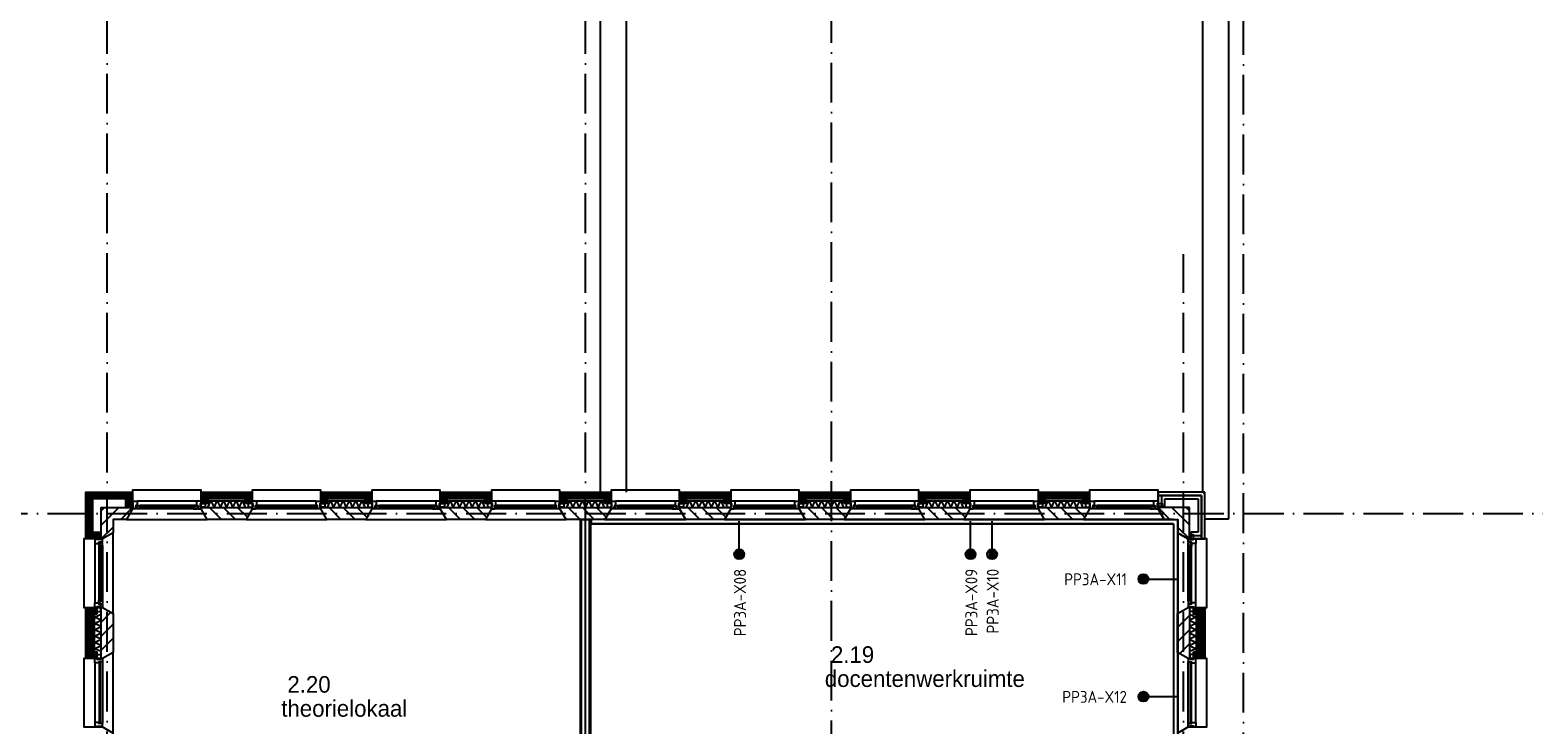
# Model space of a CAD drawing. Header units: millimetres. Extents: x 50250 to 324922, y 191 to 84291.
# Tile 12 of 44: x 122547 to 145176, y 54678 to 65138. Entities that reach past the tile are written whole.
import ezdxf
from ezdxf.enums import TextEntityAlignment as Align

# ---------------------------------------------------------------- set-up
doc = ezdxf.new("R2010")
doc.units = ezdxf.units.MM
doc.header["$LTSCALE"] = 100
doc.linetypes.add('B-SL0', pattern=[100000000.0, 0, -100000000.0])
doc.linetypes.add('DASHDOT', pattern=[9, 6, -1.5, 0, -1.5])
doc.layers.get('0').update_dxf_attribs({"linetype": 'CONTINUOUS'})
for name, color, linetype in [('AL$7----_STRAMIEN', 1, 'DASHDOT'), ('AL21----_BUITENWAND', 4, 'CONTINUOUS'), ('AL21K---_ISOLATIE', 1, 'CONTINUOUS'), ('AL22----_BINNENWAND', 7, 'CONTINUOUS'), ('AL27----_DAKEN', 7, 'CONTINUOUS'), ('AL28----_KONSTRUKTIE', 3, 'CONTINUOUS'), ('AL31----_BUITENKOZ', 7, 'CONTINUOUS'), ('ALL-----_REFLIJNEN', 8, 'CONTINUOUS'), ('ALXA3---_VOLZWART', 14, 'CONTINUOUS'), ('ALXAB---_PREFABBETON', 1, 'CONTINUOUS'), ('BOUW', 8, 'CONTINUOUS'), ('EB6441--_ATTRIB', 2, 'CONTINUOUS'), ('EL6441--_DATACOM', 3, 'CONTINUOUS'), ('WANDGOTEN', 3, 'CONTINUOUS')]:
    doc.layers.add(name, color=color, linetype=linetype)
doc.styles.add('1_8', font='ISO', dxfattribs={"height": 1.8})
doc.styles.add('2_0', font='iso', dxfattribs={"height": 200})
doc.styles.add('BURO-025', font='BUROFONT.shx', dxfattribs={"height": 250})
doc.styles.get("Standard").update_dxf_attribs({"font": 'iso.shx'})

# ---------------------------------------------------------------- blocks, each defined once
blk = doc.blocks.new('ES4X2')
for p, q in [((-0.45, 1.4), (-0.45, 2.6)), ((-0.15, 1.27), (-0.15, 2.73)), ((0.15, 1.27), (0.15, 2.73)), ((0.45, 1.4), (0.45, 2.6)), ((0, 1.25), (0, -3))]:
    blk.add_line(p, q)
blk.add_circle((0, 2), 0.75)
at = {"style": '1_8', "flags": 8}
for tag, p in [('NUMMER', (1.25, 3.5)), ('CODE', (-1.25, 3.5))]:
    blk.add_attdef(tag, text='', height=1.8, rotation=90, dxfattribs=at).set_placement(p, align=Align.MIDDLE_LEFT)
blk.add_attdef('M_CODE', text='', height=1.8, dxfattribs=at).set_placement((0, 0), align=Align.MIDDLE_CENTER)
blk = doc.blocks.new('EH100000')
at = {"linetype": 'ByBlock'}
for p, q in [((1, 0.5), (0, 0.5)), ((1, 0.5, 1), (0, 0.5, 1)), ((0, -0.5, 1), (1, -0.5, 1)), ((1, -0.5), (0, -0.5))]:
    blk.add_line(p, q, dxfattribs=at)
at = {"linetype": 'ByBlock', "invisible_edges": 15}
for points in [[(1, -0.5), (0, -0.5), (0, 0.5), (1, 0.5)], [(0, 0.5), (1, 0.5), (1, 0.5, 1), (0, 0.5, 1)], [(0, -0.5, 1), (1, -0.5, 1), (1, -0.5), (0, -0.5)]]:
    blk.add_3dface(points, dxfattribs=at)
at = {"linetype": 'ByBlock', "style": '2_0', "flags": 8}
blk.add_attdef('FUNCTIE', text='', height=0.5, dxfattribs=at).set_placement((0.5, 0), align=Align.MIDDLE)
at = {"linetype": 'ByBlock', "flags": 9}
blk.add_attdef('SCHOT', text='', height=0.5, dxfattribs=at).set_placement((0.5, 0), align=Align.MIDDLE)
blk = doc.blocks.new('EH100005')
blk.add_lwpolyline([(-1, -0.5), (0, -0.5), (0, 0.5), (-1, 0.5)])
at = {"style": '2_0', "flags": 9}
blk.add_attdef('HULPSTUK', text='', height=0.5, dxfattribs=at).set_placement((0, 0), align=Align.MIDDLE)
blk = doc.blocks.new('WG2BB13')
at = {"linetype": 'B-SL0'}
for p, q in [((32.5, 32.5), (-32.5, 32.5)), ((32.5, -32.5), (32.5, 32.5))]:
    blk.add_line(p, q, dxfattribs=at)
at = {"linetype": 'ByBlock'}
for points in [[(32.5, -32.5), (-32.5, -32.5), (-32.5, -32.5), (-32.5, 32.5)], [(32.5, 32.5), (32.5, 32.5), (32.5, 32.5), (32.5, 32.5)]]:
    blk.add_lwpolyline(points, dxfattribs=at)
at = {"flags": 3}
blk.add_attdef('HULPSTUK', (0, 0), '', height=1, rotation=180, dxfattribs=at)

msp = doc.modelspace()

# ---------------------------------------------------------------- hatches: boundary and pattern name
at = {"layer": 'ALXAB---_PREFABBETON'}
h = msp.add_hatch(dxfattribs=at)
h.set_pattern_fill('PREFBET', color=8, style=0)
h.set_pattern_definition([(45, (108987.45, -2.69), (-106.066, 106.066), [])])
h.paths.add_polyline_path([(123635, 57478), (123615, 57478), (123615, 57953), (124090, 57953), (124090, 57933), (123998, 57773), (123795, 57773), (123795, 57571)])
h = msp.add_hatch(dxfattribs=at)
h.set_pattern_fill('PREFBET', color=8, angle=-90, style=0)
h.set_pattern_definition([(315, (125212.5, 57773.4), (106.066, 106.066), [])])
h.paths.add_polyline_path([(125890, 57953), (125890, 57933), (125798, 57773), (125213, 57773), (125120, 57933), (125120, 57953)])
h = msp.add_hatch(dxfattribs=at)
h.set_pattern_fill('PREFBET', color=8, angle=-90, style=0)
h.set_pattern_definition([(315, (127012.5, 57773.4), (106.066, 106.066), [])])
h.paths.add_polyline_path([(127690, 57953), (127690, 57933), (127598, 57773), (127013, 57773), (126920, 57933), (126920, 57953)])
h = msp.add_hatch(dxfattribs=at)
h.set_pattern_fill('PREFBET', color=8, angle=-90, style=0)
h.set_pattern_definition([(315, (128812.5, 57773.4), (106.066, 106.066), [])])
h.paths.add_polyline_path([(129490, 57953), (129490, 57933), (129398, 57773), (128813, 57773), (128720, 57933), (128720, 57953)])
h = msp.add_hatch(dxfattribs=at)
h.set_pattern_fill('PREFBET', color=8, angle=-90, style=0)
h.set_pattern_definition([(315, (130612.5, 57773.4), (106.066, 106.066), [])])
h.paths.add_polyline_path([(131290, 57953), (131290, 57933), (131198, 57773), (130613, 57773), (130520, 57933), (130520, 57953)])
h = msp.add_hatch(dxfattribs=at)
h.set_pattern_fill('PREFBET', color=8, angle=-90, style=0)
h.set_pattern_definition([(315, (132412.5, 57773.4), (106.066, 106.066), [])])
h.paths.add_polyline_path([(133090, 57953), (133090, 57933), (132998, 57773), (132413, 57773), (132320, 57933), (132320, 57953)])
h = msp.add_hatch(dxfattribs=at)
h.set_pattern_fill('PREFBET', color=8, angle=-90, style=0)
h.set_pattern_definition([(315, (134212.5, 57773.4), (106.066, 106.066), [])])
h.paths.add_polyline_path([(134890, 57953), (134890, 57933), (134798, 57773), (134213, 57773), (134120, 57933), (134120, 57953)])
h = msp.add_hatch(dxfattribs=at)
h.set_pattern_fill('PREFBET', color=8, angle=-90, style=0)
h.set_pattern_definition([(315, (136012.5, 57773.4), (106.066, 106.066), [])])
h.paths.add_polyline_path([(136690, 57953), (136690, 57933), (136598, 57773), (136013, 57773), (135920, 57933), (135920, 57953)])
h = msp.add_hatch(dxfattribs=at)
h.set_pattern_fill('PREFBET', color=8, angle=-90, style=0)
h.set_pattern_definition([(315, (137812.5, 57773.4), (106.066, 106.066), [])])
h.paths.add_polyline_path([(138490, 57953), (138490, 57933), (138398, 57773), (137813, 57773), (137720, 57933), (137720, 57953)])
h = msp.add_hatch(dxfattribs=at)
h.set_pattern_fill('PREFBET', color=8, style=0)
h.set_pattern_definition([(135, (154622.8, -2.69), (106.066, 106.066), [])])
h.paths.add_polyline_path([(139975, 57478), (139995, 57478), (139995, 57953), (139520, 57953), (139520, 57933), (139613, 57773), (139815, 57773), (139815, 57571)])
h = msp.add_hatch(dxfattribs=at)
h.set_pattern_fill('PREFBET', color=8, style=0)
h.set_pattern_definition([(45, (123795.13, 55770.77), (-106.066, 106.066), [])])
h.paths.add_polyline_path([(123615, 56448), (123635, 56448), (123795, 56356), (123795, 55771), (123635, 55678), (123615, 55678)])
h = msp.add_hatch(dxfattribs=at)
h.set_pattern_fill('PREFBET', color=8, angle=180, style=0)
h.set_pattern_definition([(225, (139815.13, 56356.02), (106.066, -106.066), [])])
h.paths.add_polyline_path([(139995, 55678), (139975, 55678), (139815, 55771), (139815, 56356), (139975, 56448), (139995, 56448)])
at = {"layer": 'WANDGOTEN'}
h = msp.add_hatch(dxfattribs=at)
h.set_pattern_fill('LINE,N', color=1, scale=20, angle=45, style=0)
h.set_pattern_definition([(45, (130989.83, 57736.23), (-44.9013, 44.9013), [])])
edge = h.paths.add_edge_path()
edge.add_line((130990, 57704), (139754, 57704))
edge = h.paths.add_edge_path()
edge.add_line((139754, 57704), (139754, 57769))
edge = h.paths.add_edge_path()
edge.add_line((139754, 57769), (130990, 57769))
edge = h.paths.add_edge_path()
edge.add_line((130990, 57769), (130990, 57704))
h = msp.add_hatch(dxfattribs=at)
h.set_pattern_fill('LINE,N', color=1, scale=20, angle=225, style=0)
h.set_pattern_definition([(225, (139786.33, 53428.73), (44.9013, -44.9013), [])])
edge = h.paths.add_edge_path()
edge.add_line((139819, 53429), (139819, 57704))
edge = h.paths.add_edge_path()
edge.add_line((139819, 57704), (139754, 57704))
edge = h.paths.add_edge_path()
edge.add_line((139754, 57704), (139754, 53429))
edge = h.paths.add_edge_path()
edge.add_line((139754, 53429), (139819, 53429))

# ---------------------------------------------------------------- linework, layer by layer
at = {"layer": 'AL$7----_STRAMIEN', "color": 1}
msp.add_line((89505, 57863), (239410, 57863), dxfattribs=at)
for points in [[(123705, 7175), (123705, 76516)], [(130905, 7175), (130905, 76516)], [(134605, 23542), (134605, 76516)], [(140805, 38663), (140805, 76516)], [(139905, 7175), (139905, 61763)]]:
    msp.add_lwpolyline(points, dxfattribs=at)
at = {"layer": 'AL21----_BUITENWAND', "color": 8}
for p, q in [((139520, 58183), (139520, 57973)), ((140225, 58183), (139520, 58183)), ((140225, 57478), (140225, 58183)), ((139520, 57973), (139620, 57973)), ((139620, 58083), (140125, 58083)), ((139620, 57973), (139620, 58083)), ((140125, 58083), (140125, 57578)), ((140015, 57578), (140015, 57478)), ((140125, 57578), (140015, 57578)), ((140015, 57478), (140225, 57478))]:
    msp.add_line(p, q, dxfattribs=at)
for points in [[(123595, 57478), (123385, 57478), (123385, 58183), (124090, 58183), (124090, 57973), (123990, 57973), (123990, 58083), (123485, 58083), (123485, 57578), (123595, 57578)], [(125790, 58014), (125790, 58083), (125220, 58083), (125220, 58014), (125120, 58014), (125120, 58183), (125890, 58183), (125890, 58014)], [(127590, 58014), (127590, 58083), (127020, 58083), (127020, 58014), (126920, 58014), (126920, 58183), (127690, 58183), (127690, 58014)], [(129390, 58014), (129390, 58083), (128820, 58083), (128820, 58014), (128720, 58014), (128720, 58183), (129490, 58183), (129490, 58014)], [(131190, 58014), (131190, 58083), (130620, 58083), (130620, 58014), (130520, 58014), (130520, 58183), (131290, 58183), (131290, 58014)], [(132990, 58014), (132990, 58083), (132420, 58083), (132420, 58014), (132320, 58014), (132320, 58183), (133090, 58183), (133090, 58014)], [(134790, 58014), (134790, 58083), (134220, 58083), (134220, 58014), (134120, 58014), (134120, 58183), (134890, 58183), (134890, 58014)], [(136590, 58014), (136590, 58083), (136020, 58083), (136020, 58014), (135920, 58014), (135920, 58183), (136690, 58183), (136690, 58014)], [(138390, 58014), (138390, 58083), (137820, 58083), (137820, 58014), (137720, 58014), (137720, 58183), (138490, 58183), (138490, 58014)], [(123554, 56348), (123485, 56348), (123485, 55778), (123554, 55778), (123554, 55678), (123385, 55678), (123385, 56448), (123554, 56448)], [(140056, 55778), (140125, 55778), (140125, 56348), (140056, 56348), (140056, 56448), (140225, 56448), (140225, 55678), (140056, 55678)]]:
    msp.add_lwpolyline(points, close=True, dxfattribs=at)
at = {"layer": 'AL21K---_ISOLATIE', "color": 8, "linetype": 'Continuous'}
for points in [[(125220, 58053), (125790, 58053)], [(125220, 57953), (125790, 57953)], [(125224, 57953), (125268, 58053), (125315, 57953), (125363, 58053), (125410, 57953), (125458, 58053), (125505, 57953), (125553, 58053), (125600, 57953), (125648, 58053), (125695, 57953), (125743, 58053), (125786, 57953)], [(127020, 58053), (127590, 58053)], [(127020, 57953), (127590, 57953)], [(127024, 57953), (127068, 58053), (127115, 57953), (127163, 58053), (127210, 57953), (127258, 58053), (127305, 57953), (127353, 58053), (127400, 57953), (127448, 58053), (127495, 57953), (127543, 58053), (127586, 57953)], [(128820, 58053), (129390, 58053)], [(128820, 57953), (129390, 57953)], [(128824, 57953), (128868, 58053), (128915, 57953), (128963, 58053), (129010, 57953), (129058, 58053), (129105, 57953), (129153, 58053), (129200, 57953), (129248, 58053), (129295, 57953), (129343, 58053), (129386, 57953)], [(130620, 58053), (131190, 58053)], [(130620, 57953), (131190, 57953)], [(130624, 57953), (130668, 58053), (130715, 57953), (130763, 58053), (130810, 57953), (130858, 58053), (130905, 57953), (130953, 58053), (131000, 57953), (131048, 58053), (131095, 57953), (131143, 58053), (131186, 57953)], [(132420, 58053), (132990, 58053)], [(132420, 57953), (132990, 57953)], [(132424, 57953), (132468, 58053), (132515, 57953), (132563, 58053), (132610, 57953), (132658, 58053), (132705, 57953), (132753, 58053), (132800, 57953), (132848, 58053), (132895, 57953), (132943, 58053), (132986, 57953)], [(134220, 58053), (134790, 58053)], [(134220, 57953), (134790, 57953)], [(134224, 57953), (134268, 58053), (134315, 57953), (134363, 58053), (134410, 57953), (134458, 58053), (134505, 57953), (134553, 58053), (134600, 57953), (134648, 58053), (134695, 57953), (134743, 58053), (134786, 57953)], [(136020, 58053), (136590, 58053)], [(136020, 57953), (136590, 57953)], [(136024, 57953), (136068, 58053), (136115, 57953), (136163, 58053), (136210, 57953), (136258, 58053), (136305, 57953), (136353, 58053), (136400, 57953), (136448, 58053), (136495, 57953), (136543, 58053), (136586, 57953)], [(137820, 58053), (138390, 58053)], [(137820, 57953), (138390, 57953)], [(137824, 57953), (137868, 58053), (137915, 57953), (137963, 58053), (138010, 57953), (138058, 58053), (138105, 57953), (138153, 58053), (138200, 57953), (138248, 58053), (138295, 57953), (138343, 58053), (138386, 57953)], [(123515, 55778), (123515, 56348)], [(123615, 55778), (123615, 56348)], [(139995, 56348), (139995, 55778)], [(140095, 56348), (140095, 55778)], [(123615, 55783), (123515, 55826), (123615, 55873), (123515, 55921), (123615, 55968), (123515, 56016), (123615, 56063), (123515, 56111), (123615, 56158), (123515, 56206), (123615, 56253), (123515, 56301), (123615, 56344)], [(139995, 56344), (140095, 56301), (139995, 56253), (140095, 56206), (139995, 56158), (140095, 56111), (139995, 56063), (140095, 56016), (139995, 55968), (140095, 55921), (139995, 55873), (140095, 55826), (139995, 55783)]]:
    msp.add_lwpolyline(points, dxfattribs=at)
at = {"layer": 'AL22----_BINNENWAND', "color": 8}
for p, q in [((130830, 53258), (130830, 57773)), ((130830, 57773), (130980, 57773)), ((130980, 57773), (130980, 53408))]:
    msp.add_line(p, q, dxfattribs=at)
at = {"layer": 'AL22----_BINNENWAND', "color": 8, "linetype": 'Continuous'}
for p, q in [((130845, 53273), (130845, 57773)), ((130965, 53393), (130965, 57773))]:
    msp.add_line(p, q, dxfattribs=at)
at = {"layer": 'AL27----_DAKEN', "color": 8}
for p, q in [((131515, 75873), (131515, 58183)), ((140195, 58173), (140195, 75873)), ((131125, 75483), (131125, 58183)), ((140585, 57783), (140585, 75483)), ((140215, 58173), (140195, 58173)), ((140215, 57783), (140585, 57783))]:
    msp.add_line(p, q, dxfattribs=at)
at = {"layer": 'AL28----_KONSTRUKTIE', "color": 8, "linetype": 'Continuous'}
for p, q in [((139520, 57953), (139520, 57933)), ((139995, 57953), (139520, 57953)), ((139520, 57933), (139613, 57773)), ((139995, 57478), (139995, 57953)), ((139613, 57773), (139815, 57773)), ((139815, 57773), (139815, 57571)), ((139815, 57571), (139975, 57478)), ((139975, 57478), (139995, 57478))]:
    msp.add_line(p, q, dxfattribs=at)
msp.add_lwpolyline([(123635, 57478), (123615, 57478), (123615, 57953), (124090, 57953), (124090, 57933), (123998, 57773), (123795, 57773), (123795, 57571)], close=True, dxfattribs=at)
at = {"layer": 'AL28----_KONSTRUKTIE', "color": 8}
for points in [[(125890, 57953), (125890, 57933), (125798, 57773), (125213, 57773), (125120, 57933), (125120, 57953)], [(127690, 57953), (127690, 57933), (127598, 57773), (127013, 57773), (126920, 57933), (126920, 57953)], [(129490, 57953), (129490, 57933), (129398, 57773), (128813, 57773), (128720, 57933), (128720, 57953)], [(131290, 57953), (131290, 57933), (131198, 57773), (130613, 57773), (130520, 57933), (130520, 57953)], [(133090, 57953), (133090, 57933), (132998, 57773), (132413, 57773), (132320, 57933), (132320, 57953)], [(134890, 57953), (134890, 57933), (134798, 57773), (134213, 57773), (134120, 57933), (134120, 57953)], [(136690, 57953), (136690, 57933), (136598, 57773), (136013, 57773), (135920, 57933), (135920, 57953)], [(138490, 57953), (138490, 57933), (138398, 57773), (137813, 57773), (137720, 57933), (137720, 57953)], [(123615, 56448), (123635, 56448), (123795, 56356), (123795, 55771), (123635, 55678), (123615, 55678)], [(139995, 55678), (139975, 55678), (139815, 55771), (139815, 56356), (139975, 56448), (139995, 56448)]]:
    msp.add_lwpolyline(points, close=True, dxfattribs=at)
at = {"layer": 'AL31----_BUITENKOZ', "color": 8}
for points in [[(124090, 57933), (123998, 57773), (125213, 57773), (125120, 57933), (125120, 58213), (124090, 58213)], [(125890, 57933), (125798, 57773), (127013, 57773), (126920, 57933), (126920, 58213), (125890, 58213)], [(127690, 57933), (127598, 57773), (128813, 57773), (128720, 57933), (128720, 58213), (127690, 58213)], [(129490, 57933), (129398, 57773), (130613, 57773), (130520, 57933), (130520, 58213), (129490, 58213)], [(131290, 57933), (131198, 57773), (132413, 57773), (132320, 57933), (132320, 58213), (131290, 58213)], [(133090, 57933), (132998, 57773), (134213, 57773), (134120, 57933), (134120, 58213), (133090, 58213)], [(134890, 57933), (134798, 57773), (136013, 57773), (135920, 57933), (135920, 58213), (134890, 58213)], [(136690, 57933), (136598, 57773), (137813, 57773), (137720, 57933), (137720, 58213), (136690, 58213)], [(138490, 57933), (138398, 57773), (139613, 57773), (139520, 57933), (139520, 58213), (138490, 58213)], [(124100, 57958), (124100, 58014), (124029, 58014), (124029, 57958)], [(124090, 57933), (124090, 57958), (124100, 57958), (124100, 58014), (124090, 58014), (124090, 58047), (124157, 58047), (124157, 57984), (124140, 57984), (124140, 57969), (124134, 57969), (124134, 57933)], [(124147, 57930), (124144, 57935), (124137, 57935), (124137, 57964), (124160, 57964), (124160, 57969), (124152, 57969), (124152, 57984), (124157, 57984), (124204, 57984), (124206, 57971), (124189, 57971), (124189, 57930)], [(124189, 57933), (124189, 57946), (124206, 57946), (124206, 57933)], [(125063, 57930), (125066, 57935), (125073, 57935), (125073, 57964), (125050, 57964), (125050, 57969), (125058, 57969), (125058, 57984), (125053, 57984), (125006, 57984), (125004, 57971), (125021, 57971), (125021, 57930)], [(125021, 57933), (125021, 57946), (125004, 57946), (125004, 57933)], [(125120, 57933), (125120, 57958), (125110, 57958), (125110, 58014), (125120, 58014), (125120, 58047), (125053, 58047), (125053, 57984), (125070, 57984), (125070, 57969), (125076, 57969), (125076, 57933)], [(125110, 57958), (125110, 58014), (125181, 58014), (125181, 57958)], [(125900, 57958), (125900, 58014), (125829, 58014), (125829, 57958)], [(126910, 57958), (126910, 58014), (126981, 58014), (126981, 57958)], [(127700, 57958), (127700, 58014), (127629, 58014), (127629, 57958)], [(127690, 57933), (127690, 57958), (127700, 57958), (127700, 58014), (127690, 58014), (127690, 58047), (127757, 58047), (127757, 57984), (127740, 57984), (127740, 57969), (127734, 57969), (127734, 57933)], [(127747, 57930), (127744, 57935), (127737, 57935), (127737, 57964), (127760, 57964), (127760, 57969), (127752, 57969), (127752, 57984), (127757, 57984), (127804, 57984), (127806, 57971), (127789, 57971), (127789, 57930)], [(127789, 57933), (127789, 57946), (127806, 57946), (127806, 57933)], [(128663, 57930), (128666, 57935), (128673, 57935), (128673, 57964), (128650, 57964), (128650, 57969), (128658, 57969), (128658, 57984), (128653, 57984), (128606, 57984), (128604, 57971), (128621, 57971), (128621, 57930)], [(128621, 57933), (128621, 57946), (128604, 57946), (128604, 57933)], [(128720, 57933), (128720, 57958), (128710, 57958), (128710, 58014), (128720, 58014), (128720, 58047), (128653, 58047), (128653, 57984), (128670, 57984), (128670, 57969), (128676, 57969), (128676, 57933)], [(128710, 57958), (128710, 58014), (128781, 58014), (128781, 57958)], [(129500, 57958), (129500, 58014), (129429, 58014), (129429, 57958)], [(130510, 57958), (130510, 58014), (130581, 58014), (130581, 57958)], [(131300, 57958), (131300, 58014), (131229, 58014), (131229, 57958)], [(131290, 57933), (131290, 57958), (131300, 57958), (131300, 58014), (131290, 58014), (131290, 58047), (131357, 58047), (131357, 57984), (131340, 57984), (131340, 57969), (131334, 57969), (131334, 57933)], [(131347, 57930), (131344, 57935), (131337, 57935), (131337, 57964), (131360, 57964), (131360, 57969), (131352, 57969), (131352, 57984), (131357, 57984), (131404, 57984), (131406, 57971), (131389, 57971), (131389, 57930)], [(131389, 57933), (131389, 57946), (131406, 57946), (131406, 57933)], [(132263, 57930), (132266, 57935), (132273, 57935), (132273, 57964), (132250, 57964), (132250, 57969), (132258, 57969), (132258, 57984), (132253, 57984), (132206, 57984), (132204, 57971), (132221, 57971), (132221, 57930)], [(132221, 57933), (132221, 57946), (132204, 57946), (132204, 57933)], [(132320, 57933), (132320, 57958), (132310, 57958), (132310, 58014), (132320, 58014), (132320, 58047), (132253, 58047), (132253, 57984), (132270, 57984), (132270, 57969), (132276, 57969), (132276, 57933)], [(132310, 57958), (132310, 58014), (132381, 58014), (132381, 57958)], [(133100, 57958), (133100, 58014), (133029, 58014), (133029, 57958)], [(134110, 57958), (134110, 58014), (134181, 58014), (134181, 57958)], [(134900, 57958), (134900, 58014), (134829, 58014), (134829, 57958)], [(134890, 57933), (134890, 57958), (134900, 57958), (134900, 58014), (134890, 58014), (134890, 58047), (134957, 58047), (134957, 57984), (134940, 57984), (134940, 57969), (134934, 57969), (134934, 57933)], [(134947, 57930), (134944, 57935), (134937, 57935), (134937, 57964), (134960, 57964), (134960, 57969), (134952, 57969), (134952, 57984), (134957, 57984), (135004, 57984), (135006, 57971), (134989, 57971), (134989, 57930)], [(134989, 57933), (134989, 57946), (135006, 57946), (135006, 57933)], [(135863, 57930), (135866, 57935), (135873, 57935), (135873, 57964), (135850, 57964), (135850, 57969), (135858, 57969), (135858, 57984), (135853, 57984), (135806, 57984), (135804, 57971), (135821, 57971), (135821, 57930)], [(135821, 57933), (135821, 57946), (135804, 57946), (135804, 57933)], [(135920, 57933), (135920, 57958), (135910, 57958), (135910, 58014), (135920, 58014), (135920, 58047), (135853, 58047), (135853, 57984), (135870, 57984), (135870, 57969), (135876, 57969), (135876, 57933)], [(135910, 57958), (135910, 58014), (135981, 58014), (135981, 57958)], [(136700, 57958), (136700, 58014), (136629, 58014), (136629, 57958)], [(137710, 57958), (137710, 58014), (137781, 58014), (137781, 57958)], [(138500, 57958), (138500, 58014), (138429, 58014), (138429, 57958)], [(138490, 57933), (138490, 57958), (138500, 57958), (138500, 58014), (138490, 58014), (138490, 58047), (138557, 58047), (138557, 57984), (138540, 57984), (138540, 57969), (138534, 57969), (138534, 57933)], [(138547, 57930), (138544, 57935), (138537, 57935), (138537, 57964), (138560, 57964), (138560, 57969), (138552, 57969), (138552, 57984), (138557, 57984), (138604, 57984), (138606, 57971), (138589, 57971), (138589, 57930)], [(138589, 57933), (138589, 57946), (138606, 57946), (138606, 57933)], [(139463, 57930), (139466, 57935), (139473, 57935), (139473, 57964), (139450, 57964), (139450, 57969), (139458, 57969), (139458, 57984), (139453, 57984), (139406, 57984), (139404, 57971), (139421, 57971), (139421, 57930)], [(139421, 57933), (139421, 57946), (139404, 57946), (139404, 57933)], [(139520, 57933), (139520, 57958), (139510, 57958), (139510, 58014), (139520, 58014), (139520, 58047), (139453, 58047), (139453, 57984), (139470, 57984), (139470, 57969), (139476, 57969), (139476, 57933)], [(139510, 57958), (139510, 58014), (139581, 58014), (139581, 57958)], [(123635, 56448), (123795, 56356), (123795, 57571), (123635, 57478), (123355, 57478), (123355, 56448)], [(123635, 57478), (123610, 57478), (123610, 57468), (123554, 57468), (123554, 57478), (123521, 57478), (123521, 57411), (123584, 57411), (123584, 57428), (123599, 57428), (123599, 57434), (123635, 57434)], [(123610, 57468), (123554, 57468), (123554, 57539), (123610, 57539)], [(139975, 57478), (139815, 57571), (139815, 56356), (139975, 56448), (140255, 56448), (140255, 57478)], [(139975, 57478), (140000, 57478), (140000, 57468), (140056, 57468), (140056, 57478), (140089, 57478), (140089, 57411), (140026, 57411), (140026, 57428), (140011, 57428), (140011, 57434), (139975, 57434)], [(140000, 57468), (140056, 57468), (140056, 57539), (140000, 57539)], [(123638, 57422), (123634, 57424), (123634, 57431), (123604, 57431), (123604, 57409), (123599, 57409), (123599, 57417), (123584, 57417), (123584, 57411), (123584, 57364), (123597, 57362), (123597, 57379), (123638, 57379)], [(123636, 57379), (123622, 57379), (123622, 57362), (123636, 57362)], [(139972, 57422), (139976, 57424), (139976, 57431), (140006, 57431), (140006, 57409), (140011, 57409), (140011, 57417), (140026, 57417), (140026, 57411), (140026, 57364), (140013, 57362), (140013, 57379), (139972, 57379)], [(139974, 57379), (139988, 57379), (139988, 57362), (139974, 57362)], [(123635, 56448), (123610, 56448), (123610, 56458), (123554, 56458), (123554, 56448), (123521, 56448), (123521, 56515), (123584, 56515), (123584, 56498), (123599, 56498), (123599, 56492), (123635, 56492)], [(123610, 56458), (123554, 56458), (123554, 56387), (123610, 56387)], [(123638, 56505), (123634, 56503), (123634, 56496), (123604, 56496), (123604, 56518), (123599, 56518), (123599, 56510), (123584, 56510), (123584, 56515), (123584, 56563), (123597, 56565), (123597, 56548), (123638, 56548)], [(123636, 56548), (123622, 56548), (123622, 56565), (123636, 56565)], [(139972, 56505), (139976, 56503), (139976, 56496), (140006, 56496), (140006, 56518), (140011, 56518), (140011, 56510), (140026, 56510), (140026, 56515), (140026, 56563), (140013, 56565), (140013, 56548), (139972, 56548)], [(139974, 56548), (139988, 56548), (139988, 56565), (139974, 56565)], [(139975, 56448), (140000, 56448), (140000, 56458), (140056, 56458), (140056, 56448), (140089, 56448), (140089, 56515), (140026, 56515), (140026, 56498), (140011, 56498), (140011, 56492), (139975, 56492)], [(140000, 56458), (140056, 56458), (140056, 56387), (140000, 56387)], [(123635, 54648), (123795, 54556), (123795, 55771), (123635, 55678), (123355, 55678), (123355, 54648)], [(123610, 55668), (123554, 55668), (123554, 55739), (123610, 55739)], [(139975, 55678), (139815, 55771), (139815, 54556), (139975, 54648), (140255, 54648), (140255, 55678)], [(140000, 55668), (140056, 55668), (140056, 55739), (140000, 55739)]]:
    msp.add_lwpolyline(points, close=True, dxfattribs=at)
for points in [[(125053, 58047), (124157, 58047)], [(125021, 57930), (124189, 57930)], [(125006, 57984), (124204, 57984)], [(126870, 57933), (125940, 57933)], [(126853, 58047), (125957, 58047)], [(128653, 58047), (127757, 58047)], [(128621, 57930), (127789, 57930)], [(128606, 57984), (127804, 57984)], [(130470, 57933), (129540, 57933)], [(130453, 58047), (129557, 58047)], [(132253, 58047), (131357, 58047)], [(132221, 57930), (131389, 57930)], [(132206, 57984), (131404, 57984)], [(134070, 57933), (133140, 57933)], [(134053, 58047), (133157, 58047)], [(135853, 58047), (134957, 58047)], [(135821, 57930), (134989, 57930)], [(135806, 57984), (135004, 57984)], [(137670, 57933), (136740, 57933)], [(137653, 58047), (136757, 58047)], [(139453, 58047), (138557, 58047)], [(139421, 57930), (138589, 57930)], [(139406, 57984), (138604, 57984)], [(123521, 57411), (123521, 56515)], [(123584, 57364), (123584, 56563)], [(123638, 57379), (123638, 56548)], [(139972, 56548), (139972, 57379)], [(140026, 56563), (140026, 57364)], [(140089, 56515), (140089, 57411)], [(123521, 55611), (123521, 54715)], [(123635, 55628), (123635, 54698)], [(139975, 54698), (139975, 55628)], [(140089, 54715), (140089, 55611)]]:
    msp.add_lwpolyline(points, dxfattribs=at)
at = {"layer": 'AL31----_BUITENKOZ', "color": 8, "linetype": 'Continuous'}
for points in [[(125019, 57948), (125019, 57969), (124191, 57969), (124191, 57948)], [(125940, 57933), (125940, 57933), (125940, 57984), (125957, 57984), (125957, 58047), (125957, 58047), (125957, 58047), (125957, 58047), (125957, 58047), (125890, 58047), (125890, 58014), (125900, 58014), (125900, 57958), (125890, 57958), (125890, 57958), (125890, 57933)], [(126865, 57959), (126865, 57980), (125945, 57980), (125945, 57959)], [(126870, 57933), (126870, 57933), (126870, 57984), (126853, 57984), (126853, 58047), (126853, 58047), (126853, 58047), (126853, 58047), (126853, 58047), (126920, 58047), (126920, 58014), (126910, 58014), (126910, 57958), (126920, 57958), (126920, 57958), (126920, 57933)], [(128619, 57948), (128619, 57969), (127791, 57969), (127791, 57948)], [(129540, 57933), (129540, 57933), (129540, 57984), (129557, 57984), (129557, 58047), (129557, 58047), (129557, 58047), (129557, 58047), (129557, 58047), (129490, 58047), (129490, 58014), (129500, 58014), (129500, 57958), (129490, 57958), (129490, 57958), (129490, 57933)], [(130465, 57959), (130465, 57980), (129545, 57980), (129545, 57959)], [(130470, 57933), (130470, 57933), (130470, 57984), (130453, 57984), (130453, 58047), (130453, 58047), (130453, 58047), (130453, 58047), (130453, 58047), (130520, 58047), (130520, 58014), (130510, 58014), (130510, 57958), (130520, 57958), (130520, 57958), (130520, 57933)], [(132219, 57948), (132219, 57969), (131391, 57969), (131391, 57948)], [(133140, 57933), (133140, 57933), (133140, 57984), (133157, 57984), (133157, 58047), (133157, 58047), (133157, 58047), (133157, 58047), (133157, 58047), (133090, 58047), (133090, 58014), (133100, 58014), (133100, 57958), (133090, 57958), (133090, 57958), (133090, 57933)], [(134065, 57959), (134065, 57980), (133145, 57980), (133145, 57959)], [(134070, 57933), (134070, 57933), (134070, 57984), (134053, 57984), (134053, 58047), (134053, 58047), (134053, 58047), (134053, 58047), (134053, 58047), (134120, 58047), (134120, 58014), (134110, 58014), (134110, 57958), (134120, 57958), (134120, 57958), (134120, 57933)], [(135819, 57948), (135819, 57969), (134991, 57969), (134991, 57948)], [(136740, 57933), (136740, 57933), (136740, 57984), (136757, 57984), (136757, 58047), (136757, 58047), (136757, 58047), (136757, 58047), (136757, 58047), (136690, 58047), (136690, 58014), (136700, 58014), (136700, 57958), (136690, 57958), (136690, 57958), (136690, 57933)], [(137665, 57959), (137665, 57980), (136745, 57980), (136745, 57959)], [(137670, 57933), (137670, 57933), (137670, 57984), (137653, 57984), (137653, 58047), (137653, 58047), (137653, 58047), (137653, 58047), (137653, 58047), (137720, 58047), (137720, 58014), (137710, 58014), (137710, 57958), (137720, 57958), (137720, 57958), (137720, 57933)], [(139419, 57948), (139419, 57969), (138591, 57969), (138591, 57948)], [(123620, 57377), (123599, 57377), (123599, 56550), (123620, 56550)], [(139990, 56550), (140011, 56550), (140011, 57377), (139990, 57377)], [(123635, 55628), (123635, 55628), (123584, 55628), (123584, 55611), (123521, 55611), (123521, 55611), (123521, 55611), (123521, 55611), (123521, 55611), (123521, 55678), (123554, 55678), (123554, 55668), (123610, 55668), (123610, 55678), (123610, 55678), (123635, 55678)], [(139975, 55628), (139975, 55628), (140026, 55628), (140026, 55611), (140089, 55611), (140089, 55611), (140089, 55611), (140089, 55611), (140089, 55611), (140089, 55678), (140056, 55678), (140056, 55668), (140000, 55668), (140000, 55678), (140000, 55678), (139975, 55678)], [(123609, 55623), (123588, 55623), (123588, 54703), (123609, 54703)], [(140001, 54703), (140022, 54703), (140022, 55623), (140001, 55623)], [(123635, 54698), (123635, 54698), (123584, 54698), (123584, 54715), (123521, 54715), (123521, 54715), (123521, 54715), (123521, 54715), (123521, 54715), (123521, 54648), (123554, 54648), (123554, 54658), (123610, 54658), (123610, 54648), (123610, 54648), (123635, 54648)], [(139975, 54698), (139975, 54698), (140026, 54698), (140026, 54715), (140089, 54715), (140089, 54715), (140089, 54715), (140089, 54715), (140089, 54715), (140089, 54648), (140056, 54648), (140056, 54658), (140000, 54658), (140000, 54648), (140000, 54648), (139975, 54648)]]:
    msp.add_lwpolyline(points, close=True, dxfattribs=at)
at = {"layer": 'ALL-----_REFLIJNEN', "color": 8, "linetype": 'Continuous'}
for p, q in [((123435, 58133), (123435, 57478)), ((124090, 58133), (123435, 58133)), ((123435, 58133), (124090, 58133)), ((123435, 57478), (123435, 58133)), ((139520, 58133), (140175, 58133)), ((140175, 58133), (139520, 58133)), ((139570, 58133), (139570, 57973)), ((140175, 58133), (139570, 58133)), ((140175, 58133), (140175, 57478)), ((140175, 57478), (140175, 58133)), ((140175, 57528), (140175, 58133)), ((130905, 53333), (130905, 57773)), ((140015, 57528), (140175, 57528))]:
    msp.add_line(p, q, dxfattribs=at)
for points in [[(123595, 57528), (123435, 57528), (123435, 58133), (124040, 58133), (124040, 57973)], [(125840, 58014), (125840, 58133), (125170, 58133), (125170, 58014)], [(127640, 58014), (127640, 58133), (126970, 58133), (126970, 58014)], [(129440, 58014), (129440, 58133), (128770, 58133), (128770, 58014)], [(131240, 58014), (131240, 58133), (130570, 58133), (130570, 58014)], [(133040, 58014), (133040, 58133), (132370, 58133), (132370, 58014)], [(134840, 58014), (134840, 58133), (134170, 58133), (134170, 58014)], [(136640, 58014), (136640, 58133), (135970, 58133), (135970, 58014)], [(138440, 58014), (138440, 58133), (137770, 58133), (137770, 58014)], [(123554, 56398), (123435, 56398), (123435, 55728), (123554, 55728)], [(140056, 55728), (140175, 55728), (140175, 56398), (140056, 56398)]]:
    msp.add_lwpolyline(points, dxfattribs=at)
at = {"layer": 'ALXA3---_VOLZWART', "color": 8}
for p, q in [((139570, 58133), (139570, 57973)), ((140175, 58133), (139570, 58133)), ((140175, 57528), (140175, 58133)), ((140015, 57528), (140175, 57528))]:
    msp.add_line(p, q, dxfattribs=at)
at = {"layer": 'ALXA3---_VOLZWART', "color": 8, "const_width": 100}
for points in [[(123595, 57528), (123435, 57528), (123435, 58133), (124040, 58133), (124040, 57973)], [(125840, 58014), (125840, 58133), (125170, 58133), (125170, 58014)], [(127640, 58014), (127640, 58133), (126970, 58133), (126970, 58014)], [(129440, 58014), (129440, 58133), (128770, 58133), (128770, 58014)], [(131240, 58014), (131240, 58133), (130570, 58133), (130570, 58014)], [(133040, 58014), (133040, 58133), (132370, 58133), (132370, 58014)], [(134840, 58014), (134840, 58133), (134170, 58133), (134170, 58014)], [(136640, 58014), (136640, 58133), (135970, 58133), (135970, 58014)], [(138440, 58014), (138440, 58133), (137770, 58133), (137770, 58014)], [(123554, 56398), (123435, 56398), (123435, 55728), (123554, 55728)], [(140056, 55728), (140175, 55728), (140175, 56398), (140056, 56398)]]:
    msp.add_lwpolyline(points, dxfattribs=at)

# ---------------------------------------------------------------- block references
at = {"layer": 'EL6441--_DATACOM'}
ref = msp.add_blockref('ES4X2', (133219, 57448), dxfattribs=dict(at, xscale=100, yscale=100, zscale=100, rotation=180))
ref.add_attrib('CODE', 'PP3A-X08', dxfattribs={"layer": 'EB6441--_ATTRIB', "color": 1, "height": 180, "rotation": 90, "style": '1_8', "flags": 8}).set_placement((133230, 57028), align=Align.MIDDLE_RIGHT)
ref = msp.add_blockref('ES4X2', (136700, 57448), dxfattribs=dict(at, xscale=100, yscale=100, zscale=100, rotation=180))
ref.add_attrib('CODE', 'PP3A-X09', dxfattribs={"layer": 'EB6441--_ATTRIB', "color": 1, "height": 180, "rotation": 90, "style": '1_8', "flags": 8}).set_placement((136711, 57028), align=Align.MIDDLE_RIGHT)
ref = msp.add_blockref('ES4X2', (137022, 57448), dxfattribs=dict(at, xscale=100, yscale=100, zscale=100, rotation=180))
ref.add_attrib('CODE', 'PP3A-X10', dxfattribs={"layer": 'EB6441--_ATTRIB', "color": 1, "height": 180, "rotation": 90, "style": '1_8', "flags": 8}).set_placement((137033, 57028), align=Align.MIDDLE_RIGHT)
ref = msp.add_blockref('ES4X2', (139500, 56875), dxfattribs=dict(at, xscale=100, yscale=100, zscale=100, rotation=90))
ref.add_attrib('CODE', 'PP3A-X11', dxfattribs={"layer": 'EB6441--_ATTRIB', "color": 1, "height": 180, "style": '1_8', "flags": 8}).set_placement((139052, 56871), align=Align.MIDDLE_RIGHT)
ref = msp.add_blockref('ES4X2', (139500, 55105), dxfattribs=dict(at, xscale=100, yscale=100, zscale=100, rotation=90))
ref.add_attrib('CODE', 'PP3A-X12', dxfattribs={"layer": 'EB6441--_ATTRIB', "color": 1, "height": 180, "style": '1_8', "flags": 8}).set_placement((139052, 55101), align=Align.MIDDLE_RIGHT)
at = {"layer": 'WANDGOTEN', "yscale": 65}
for name, p, xscale, zscale, rotation in [('EH100005', (130990, 57736), 120, 120, 180), ('EH100000', (139786, 53429), 4274.999999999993, 119.9999999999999, 90)]:
    msp.add_blockref(name, p, dxfattribs=dict(at, xscale=xscale, zscale=zscale, rotation=rotation))
at = {"layer": 'WANDGOTEN', "xscale": 8764, "yscale": 65, "zscale": 119.9999999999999}
msp.add_blockref('EH100000', (130990, 57736), dxfattribs=at)
at = {"layer": 'WANDGOTEN', "rotation": 180}
msp.add_blockref('WG2BB13', (139786, 57736), dxfattribs=at)

# ---------------------------------------------------------------- texts
at = {"layer": 'BOUW', "style": 'BURO-025'}
for s, p in [('2.19', (134598, 55612)), ('docentenwerkruimte', (134506, 55250)), ('2.20', (126419, 55164)), ('theorielokaal', (126327, 54802))]:
    msp.add_text(s, height=250, dxfattribs=at).set_placement(p)

doc.saveas('drawing.dxf')
